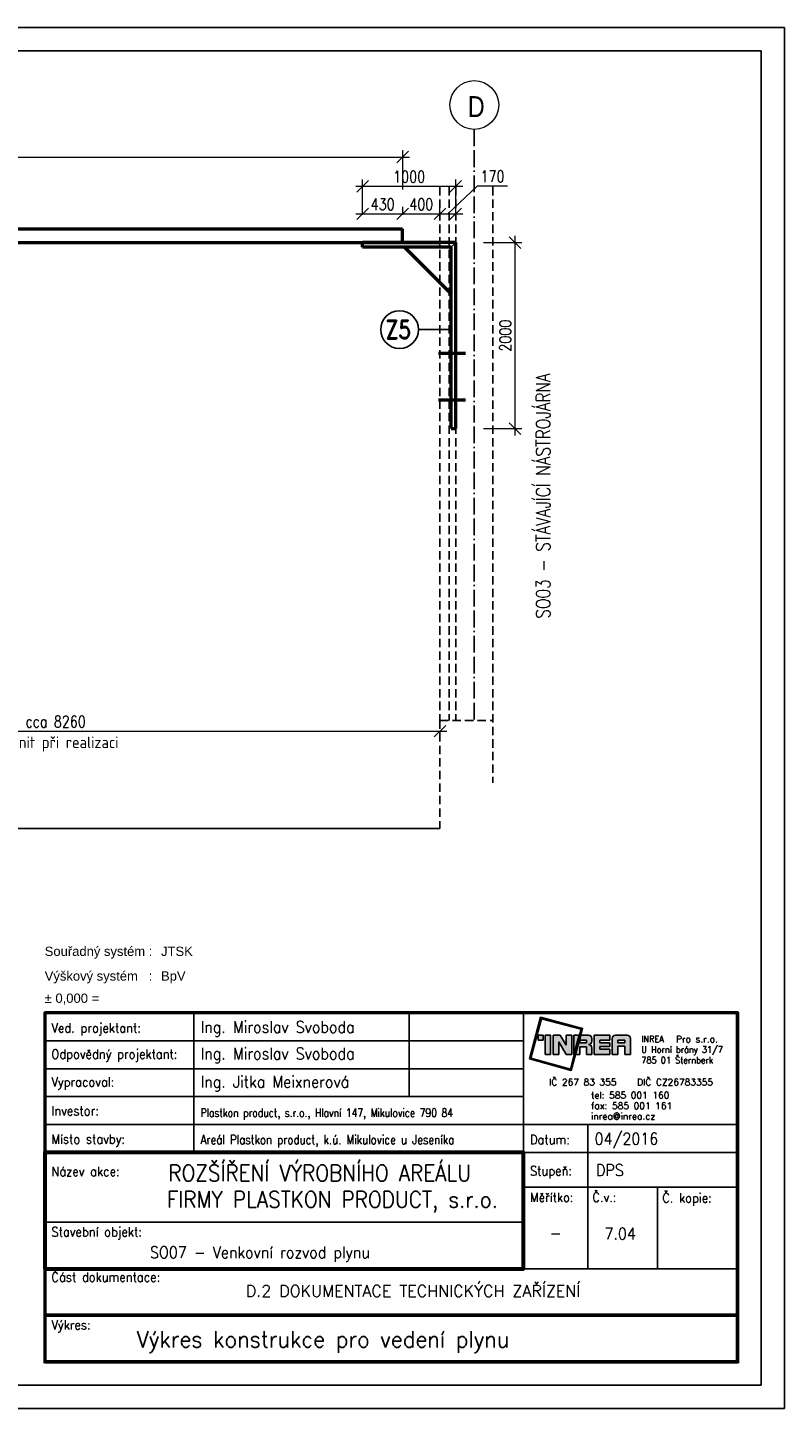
# Model space of a CAD drawing. Header units: millimetres. Extents: x 657207 to 1144608, y -1280639 to -942128.
# Tile 15 of 17: x 1135599 to 1143733, y -1147842 to -1132992. Entities that reach past the tile are written whole.
import ezdxf
from ezdxf.enums import TextEntityAlignment as Align

# ---------------------------------------------------------------- set-up
doc = ezdxf.new("R2010")
doc.units = ezdxf.units.MM
for name, pattern in [('ACAD_ISO11W100', [33, 12, -3, 12, -3, 0, -3]), ('DASHDOT', [0.5, 0.25, -0.125, 0, -0.125]), ('DASHED', [4.5, 3, -1.5])]:
    doc.linetypes.add(name, pattern=pattern)
doc.layers.add('IN_C_OSA', color=6, linetype='DASHDOT', lineweight=18)
doc.layers.add('IN_KOTY', color=4, linetype='Continuous', lineweight=13)
for name, color, linetype in [('IN_MODUL_SYSTEM', 7, 'DASHDOT'), ('IN_RAZITKO', 7, 'Continuous'), ('IN_TEXT', 7, 'Continuous'), ('popisy', 4, 'Continuous')]:
    doc.layers.add(name, color=color, linetype=linetype)
doc.styles.add('ARI-ROM-UNI', font='simplex.shx', dxfattribs={"width": 0.8})
doc.styles.add('ARIAL', font='arial.ttf')
doc.styles.add('ARIEL-CE', font='arial.ttf', dxfattribs={"width": 0.8})
doc.styles.add('iso', font='isocp.shx')
doc.styles.add('Koty', font='romand.shx', dxfattribs={"width": 0.8})
doc.dimstyles.new('IN_50', dxfattribs={"dimtxt": 125, "dimasz": 125, "dimexe": 75, "dimexo": 300, "dimgap": 40, "dimtad": 1, "dimdec": 0, "dimrnd": 5, "dimzin": 9, "dimdsep": 46, "dimtxsty": 'Koty', "dimblk": 'OBLIQUE', "dimcen": 40, "dimdle": 75, "dimclrd": 256, "dimclre": 256, "dimclrt": 256, "dimadec": 0, "dimazin": 0, "dimtfac": 1, "dimtdec": 0, "dimtmove": 1, "dimatfit": 3, "dimldrblk": 'ARCHTICK', "dimfxl": 350, "dimfxlon": 1, "dimtolj": 1, "dimtzin": 0, "dimlwd": -1, "dimlwe": -1, "dimarcsym": 0})

# ---------------------------------------------------------------- blocks, each defined once
blk = doc.blocks.new('INREA RAZÍTKO')
at = {"layer": 'IN_RAZITKO'}
blk.add_hatch(color=256, dxfattribs=at).paths.add_polyline_path([(-3.869, 7.655), (-3.904, 7.527), (-3.878, 7.527), (-3.839, 7.673), (-4.74, 7.912), (-4.978, 7.018), (-4.08, 6.768), (-3.993, 7.115), (-4.019, 7.115), (-4.098, 6.799), (-4.947, 7.035), (-4.722, 7.882)])
h = blk.add_hatch(color=256, dxfattribs=at)
h.paths.add_polyline_path([(-4.687, 7.527), (-4.792, 7.527), (-4.792, 7.423), (-4.687, 7.423)])
h.paths.add_polyline_path([(-4.527, 7.526), (-4.642, 7.526), (-4.642, 7.115), (-4.527, 7.115)])
h.paths.add_polyline_path([(-4.317, 7.527), (-4.468, 7.527), (-4.468, 7.115), (-4.349, 7.115), (-4.349, 7.381), (-4.189, 7.115), (-4.07, 7.115), (-4.07, 7.527), (-4.189, 7.527), (-4.189, 7.315)])
h.paths.add_polyline_path([(-3.913, 7.527), (-4.023, 7.527), (-4.023, 7.115)])
h.paths.add_polyline_path([(-3.708, 7.527), (-3.877, 7.527), (-3.987, 7.115), (-3.894, 7.115), (-3.894, 7.277), (-3.757, 7.277), (-3.757, 7.115), (-3.638, 7.115), (-3.638, 7.257, 0.414214), (-3.708, 7.327, 0.414214), (-3.638, 7.397), (-3.638, 7.457, 0.414214)])
h.paths.add_polyline_path([(-3.757, 7.419), (-3.757, 7.362), (-3.894, 7.362), (-3.894, 7.419)], flags=16)
h.paths.add_polyline_path([(-3.253, 7.527), (-3.588, 7.527), (-3.588, 7.115), (-3.253, 7.115), (-3.253, 7.225), (-3.465, 7.225), (-3.465, 7.287), (-3.253, 7.287), (-3.253, 7.366), (-3.465, 7.366), (-3.465, 7.421), (-3.253, 7.421)])
h.paths.add_polyline_path([(-2.877, 7.527), (-3.131, 7.527, 0.414214), (-3.201, 7.457), (-3.201, 7.115), (-3.081, 7.115), (-3.081, 7.293), (-2.931, 7.293), (-2.931, 7.115), (-2.807, 7.115), (-2.807, 7.457, 0.414214)])
h.paths.add_polyline_path([(-2.931, 7.421), (-2.931, 7.362), (-3.081, 7.362), (-3.081, 7.421)], flags=16)
at = {"layer": 'IN_RAZITKO', "color": 7}
for p, q in [((-12.195, 8.005), (-12.195, 5.005)), ((-7.564, 8.005), (-7.564, 6.205)), ((-5.108, 2.651), (-5.108, 8.005)), ((-15.395, 7.405), (-5.108, 7.405)), ((-15.395, 6.805), (-5.108, 6.805)), ((-15.395, 6.205), (-5.108, 6.205)), ((-15.395, 5.605), (-5.108, 5.605)), ((-5.108, 5.605), (-0.505, 5.605)), ((-3.727, 5.605), (-3.727, 2.505)), ((-5.108, 5.005), (-0.505, 5.005)), ((-5.108, 4.255), (-0.505, 4.255)), ((-2.225, 4.258), (-2.225, 2.505)), ((-15.395, 3.505), (-5.108, 3.505))]:
    blk.add_line(p, q, dxfattribs=at)
at = {"layer": 'IN_RAZITKO'}
for p, q in [((-4.468, 7.527), (-4.317, 7.527)), ((-4.468, 7.527), (-4.468, 7.115)), ((-4.317, 7.527), (-4.189, 7.315)), ((-4.189, 7.315), (-4.189, 7.527)), ((-4.189, 7.527), (-4.07, 7.527)), ((-4.07, 7.115), (-4.07, 7.527)), ((-4.023, 7.115), (-4.023, 7.527)), ((-3.913, 7.527), (-4.023, 7.115)), ((-4.023, 7.527), (-3.913, 7.527)), ((-3.877, 7.527), (-3.987, 7.115)), ((-3.878, 7.527), (-3.904, 7.527)), ((-3.877, 7.527), (-3.708, 7.527)), ((-3.638, 7.397), (-3.638, 7.457)), ((-3.588, 7.527), (-3.588, 7.115)), ((-3.588, 7.527), (-3.253, 7.527)), ((-3.253, 7.527), (-3.253, 7.421)), ((-3.253, 7.421), (-3.253, 7.527)), ((-3.201, 7.115), (-3.201, 7.457)), ((-3.131, 7.527), (-2.877, 7.527)), ((-2.807, 7.115), (-2.807, 7.457)), ((-4.349, 7.115), (-4.349, 7.381)), ((-4.349, 7.381), (-4.189, 7.115)), ((-3.894, 7.362), (-3.894, 7.419)), ((-3.757, 7.419), (-3.894, 7.419)), ((-3.757, 7.362), (-3.894, 7.362)), ((-3.894, 7.115), (-3.894, 7.277)), ((-3.894, 7.277), (-3.757, 7.277)), ((-3.757, 7.362), (-3.757, 7.419)), ((-3.757, 7.277), (-3.757, 7.115)), ((-3.638, 7.257), (-3.638, 7.115)), ((-3.253, 7.421), (-3.465, 7.421)), ((-3.465, 7.421), (-3.465, 7.366)), ((-3.253, 7.366), (-3.465, 7.366)), ((-3.253, 7.287), (-3.465, 7.287)), ((-3.465, 7.287), (-3.465, 7.225)), ((-3.465, 7.225), (-3.253, 7.225)), ((-3.253, 7.366), (-3.253, 7.287)), ((-3.253, 7.225), (-3.253, 7.115)), ((-2.931, 7.421), (-3.081, 7.421)), ((-3.081, 7.421), (-3.081, 7.362)), ((-3.081, 7.362), (-2.931, 7.362)), ((-2.931, 7.293), (-3.081, 7.293)), ((-3.081, 7.293), (-3.081, 7.115)), ((-2.931, 7.362), (-2.931, 7.421)), ((-2.931, 7.115), (-2.931, 7.293)), ((-4.468, 7.115), (-4.349, 7.115)), ((-4.189, 7.115), (-4.07, 7.115)), ((-3.993, 7.115), (-4.019, 7.115)), ((-3.987, 7.115), (-3.894, 7.115)), ((-3.757, 7.115), (-3.638, 7.115)), ((-3.588, 7.115), (-3.253, 7.115)), ((-3.201, 7.115), (-3.081, 7.115)), ((-2.931, 7.115), (-2.807, 7.115)), ((-5.108, 2.505), (-0.505, 2.505))]:
    blk.add_line(p, q, dxfattribs=at)
at = {"layer": 'IN_RAZITKO', "lineweight": 50}
for points in [[(-15.4, 0.5), (-0.5, 0.5), (-0.5, 8.01), (-15.4, 8.01)], [(-15.395, 0.505), (-0.505, 0.505), (-0.505, 8.005), (-15.395, 8.005)]]:
    blk.add_lwpolyline(points, close=True, dxfattribs=at)
at = {"layer": 'IN_RAZITKO'}
for points in [[(-3.878, 7.527), (-3.839, 7.673), (-4.74, 7.912), (-4.978, 7.018), (-4.08, 6.768), (-3.993, 7.115)], [(-3.904, 7.527), (-3.869, 7.655), (-4.722, 7.882), (-4.947, 7.035), (-4.098, 6.799), (-4.019, 7.115)]]:
    blk.add_lwpolyline(points, dxfattribs=at)
for points in [[(-4.792, 7.423), (-4.687, 7.423), (-4.687, 7.527), (-4.792, 7.527)], [(-4.642, 7.115), (-4.527, 7.115), (-4.527, 7.526), (-4.642, 7.526)]]:
    blk.add_lwpolyline(points, close=True, dxfattribs=at)
at = {"layer": 'IN_RAZITKO', "lineweight": 60}
blk.add_lwpolyline([(-15.395, 2.505), (-5.108, 2.505), (-5.108, 5.005), (-15.395, 5.005)], close=True, dxfattribs=at)
at = {"layer": 'IN_RAZITKO', "const_width": 0.075}
blk.add_lwpolyline([(-15.395, 0.505), (-0.505, 0.505), (-0.505, 1.505), (-15.395, 1.505)], close=True, dxfattribs=at)
at = {"layer": 'IN_RAZITKO'}
for centre, start, end in [((-3.708, 7.457), 0, 90), ((-3.131, 7.457), 90, 180), ((-2.877, 7.457), 0, 90), ((-3.708, 7.397), 270, 360), ((-3.708, 7.257), 360, 90)]:
    blk.add_arc(centre, 0.07, start, end, dxfattribs=at)
at = {"layer": 'IN_RAZITKO', "style": 'ARIAL'}
for s, p in [('Souřadný systém :', (-15.4, 9.432)), ('Výškový systém   :', (-15.4, 8.901)), ('± 0,000 =', (-15.4, 8.423))]:
    blk.add_text(s, height=0.2, dxfattribs=at).set_placement(p, align=Align.TOP_LEFT)
at = {"layer": 'IN_RAZITKO', "color": 3, "style": 'ARIAL'}
for s, p in [('JTSK', (-12.9, 9.432)), ('BpV', (-12.9, 8.901))]:
    blk.add_text(s, height=0.2, dxfattribs=at).set_placement(p, align=Align.TOP_LEFT)
at = {"layer": 'IN_RAZITKO', "color": 7, "style": 'ARI-ROM-UNI', "width": 0.9}
for s, p in [('Ved. projektant:', (-15.255, 7.584)), ('Odpovědný projektant:', (-15.255, 7.022)), ('Vypracoval:', (-15.255, 6.422)), ('Investor:', (-15.255, 5.801)), ('Místo stavby:', (-15.255, 5.193)), ('Datum:', (-4.968, 5.182)), ('Název akce:', (-15.255, 4.497)), ('Stupeň:', (-4.968, 4.509)), ('Měřítko:', (-4.968, 3.94)), ('Č.v.:', (-3.627, 3.94)), ('Č. kopie:', (-2.125, 3.927)), ('Stavební objekt:', (-15.255, 3.197)), ('Část dokumentace:', (-15.255, 2.225)), ('Výkres:', (-15.255, 1.196))]:
    blk.add_text(s, height=0.2, dxfattribs=at).set_placement(p)
at = {"layer": 'IN_RAZITKO', "style": 'ARI-ROM-UNI', "width": 0.9}
for s, p in [('INREA', (-2.575, 7.331)), ('U Horní brány 31/7', (-2.575, 7.103)), ('785 01 Šternberk', (-2.575, 6.877))]:
    blk.add_text(s, height=0.1425, dxfattribs=at).set_placement(p, align=Align.BOTTOM_LEFT)
at = {"layer": 'IN_RAZITKO', "style": 'ARI-ROM-UNI'}
for s, p in [('       Pro s.r.o.', (-2.575, 7.329)), ('IČ 267 83 355   DIČ CZ26783355', (-4.556, 6.404)), ('tel: 585 001 160', (-3.657, 6.122)), ('fax: 585 001 161', (-3.657, 5.896)), ('inrea@inrea.cz', (-3.657, 5.67))]:
    blk.add_text(s, height=0.1425, dxfattribs=at).set_placement(p, align=Align.BOTTOM_LEFT)
at = {"layer": 'IN_RAZITKO', "color": 3, "style": 'ARIAL'}
blk.add_attdef('NULA', (-14.012, 8.227), '', height=0.2, dxfattribs=at)
at = {"layer": 'IN_RAZITKO', "style": 'ARI-ROM-UNI', "width": 0.9, "flags": 12}
for tag, p, height in [('VEDOUCÍ-PROJEKTANT', (-12.053, 7.553), 0.25), ('ODPOVĚDNÝ-PROJEKTANT', (-12.053, 6.964), 0.25), ('VYPRACOVAL', (-12.053, 6.363), 0.25), ('INVESTOR', (-12.053, 5.774), 0.2), ('MÍSTO', (-12.053, 5.149), 0.25), ('DATUM', (-3.585, 5.185), 0.25), ('STUPEŇ', (-3.556, 4.468), 0.25)]:
    blk.add_attdef(tag, p, '', height=height, dxfattribs=at)
at = {"layer": 'IN_RAZITKO', "style": 'ARI-ROM-UNI', "flags": 12}
for tag, height, width, p in [('NÁZEV-1', 0.35, 0.95, (-10.252, 4.438)), ('NÁZEV-2', 0.35, 0.95, (-10.252, 3.876)), ('MĚŘ', 0.25, 0.9, (-4.422, 3.031)), ('ČV', 0.25, 0.9, (-3.034, 3.031)), ('VÝKRES', 0.35, 0.95, (-10.299, 0.801))]:
    blk.add_attdef(tag, text='', height=height, dxfattribs=dict(at, width=width)).set_placement(p, align=Align.CENTER)
at = {"layer": 'IN_RAZITKO', "style": 'ARI-ROM-UNI'}
for tag, p in [('OBJEKT', (-11.248, 2.85)), ('DOKUMENTACE', (-11.26, 1.842))]:
    blk.add_attdef(tag, p, '', height=0.25, dxfattribs=at)
blk = doc.blocks.new('_Oblique')
at = {"layer": 'popisy', "color": 0, "lineweight": -2}
blk.add_line((-0.5, -0.5), (0.5, 0.5), dxfattribs=at)
blk = doc.blocks.new('*D178')
at = {"layer": 'DEFPOINTS', "color": 0, "transparency": 16777216}
for p in [(1139630, -1134384), (1124038, -1135155), (1139630, -1135155)]:
    blk.add_point(p, dxfattribs=at)
at = {"layer": 'IN_KOTY', "transparency": 16777216}
for p, q in [((1123963, -1134384), (1139705, -1134384)), ((1124038, -1134734), (1124038, -1134309)), ((1139630, -1134734), (1139630, -1134309))]:
    blk.add_line(p, q, dxfattribs=at)
at = {"layer": 'IN_KOTY', "transparency": 16777216, "xscale": 125, "yscale": 125, "zscale": 125, "rotation": 180}
blk.add_blockref('_Oblique', (1124038, -1134384), dxfattribs=at)
at = {"layer": 'IN_KOTY', "transparency": 16777216, "xscale": 125, "yscale": 125, "zscale": 125}
blk.add_blockref('_Oblique', (1139630, -1134384), dxfattribs=at)
at = {"layer": 'IN_KOTY', "transparency": 16777216, "insert": (1131834, -1134282), "char_height": 125, "attachment_point": 5, "style": 'Koty'}
blk.add_mtext('\\A1;19960', dxfattribs=at)
blk = doc.blocks.new('_ArchTick')
at = {"color": 0, "linetype": 'ByBlock', "lineweight": 13, "const_width": 0.15}
blk.add_lwpolyline([(-0.5, -0.5), (0.5, 0.5)], dxfattribs=at)
blk = doc.blocks.new('*D181')
at = {"layer": 'DEFPOINTS', "color": 0, "transparency": 16777216}
for p in [(1140030, -1140445), (1140030, -1140559), (1131770, -1142511)]:
    blk.add_point(p, dxfattribs=at)
at = {"layer": 'IN_KOTY', "transparency": 16777216}
for p, q in [((1131695, -1140559), (1140105, -1140559)), ((1131770, -1140909), (1131770, -1140484)), ((1140030, -1140559), (1140030, -1140634))]:
    blk.add_line(p, q, dxfattribs=at)
at = {"layer": 'IN_KOTY', "transparency": 16777216, "xscale": 125, "yscale": 125, "zscale": 125, "rotation": 180}
blk.add_blockref('_Oblique', (1131770, -1140559), dxfattribs=at)
at = {"layer": 'IN_KOTY', "transparency": 16777216, "xscale": 125, "yscale": 125, "zscale": 125}
blk.add_blockref('_Oblique', (1140030, -1140559), dxfattribs=at)
at = {"layer": 'IN_KOTY', "transparency": 16777216, "insert": (1135900, -1140456), "char_height": 125, "attachment_point": 5, "style": 'Koty'}
blk.add_mtext('\\A1;cca 8260', dxfattribs=at)
blk = doc.blocks.new('*D187')
at = {"layer": 'DEFPOINTS', "color": 0, "transparency": 16777216}
for p in [(1140200, -1134699), (1139200, -1135305), (1140200, -1135305)]:
    blk.add_point(p, dxfattribs=at)
at = {"layer": 'IN_KOTY', "transparency": 16777216}
for p, q in [((1139200, -1135005), (1139200, -1134624)), ((1140200, -1135005), (1140200, -1134624)), ((1139125, -1134699), (1140275, -1134699))]:
    blk.add_line(p, q, dxfattribs=at)
at = {"layer": 'IN_KOTY', "transparency": 16777216, "xscale": 125, "yscale": 125, "zscale": 125, "rotation": 180}
blk.add_blockref('_Oblique', (1139200, -1134699), dxfattribs=at)
at = {"layer": 'IN_KOTY', "transparency": 16777216, "xscale": 125, "yscale": 125, "zscale": 125}
blk.add_blockref('_Oblique', (1140200, -1134699), dxfattribs=at)
at = {"layer": 'IN_KOTY', "transparency": 16777216, "insert": (1139700, -1134596), "char_height": 125, "attachment_point": 5, "style": 'Koty'}
blk.add_mtext('\\A1;1000', dxfattribs=at)
blk = doc.blocks.new('*D188')
at = {"layer": 'DEFPOINTS', "color": 0, "transparency": 16777216}
for p in [(1139630, -1134995), (1139200, -1135305), (1139630, -1135305)]:
    blk.add_point(p, dxfattribs=at)
at = {"layer": 'IN_KOTY', "transparency": 16777216}
for p, q in [((1139200, -1135005), (1139200, -1134920)), ((1139630, -1135005), (1139630, -1134920)), ((1139125, -1134995), (1139705, -1134995))]:
    blk.add_line(p, q, dxfattribs=at)
at = {"layer": 'IN_KOTY', "transparency": 16777216, "xscale": 125, "yscale": 125, "zscale": 125, "rotation": 180}
blk.add_blockref('_Oblique', (1139200, -1134995), dxfattribs=at)
at = {"layer": 'IN_KOTY', "transparency": 16777216, "xscale": 125, "yscale": 125, "zscale": 125}
blk.add_blockref('_Oblique', (1139630, -1134995), dxfattribs=at)
at = {"layer": 'IN_KOTY', "transparency": 16777216, "insert": (1139415, -1134892), "char_height": 125, "attachment_point": 5, "style": 'Koty'}
blk.add_mtext('\\A1;430', dxfattribs=at)
blk = doc.blocks.new('*D189')
at = {"layer": 'DEFPOINTS', "color": 0, "transparency": 16777216}
for p in [(1140030, -1134995), (1139630, -1135305), (1140030, -1135305)]:
    blk.add_point(p, dxfattribs=at)
at = {"layer": 'IN_KOTY', "transparency": 16777216}
for p, q in [((1139630, -1135005), (1139630, -1134920)), ((1140030, -1135005), (1140030, -1134920)), ((1139555, -1134995), (1140105, -1134995))]:
    blk.add_line(p, q, dxfattribs=at)
at = {"layer": 'IN_KOTY', "transparency": 16777216, "xscale": 125, "yscale": 125, "zscale": 125, "rotation": 180}
blk.add_blockref('_Oblique', (1139630, -1134995), dxfattribs=at)
at = {"layer": 'IN_KOTY', "transparency": 16777216, "xscale": 125, "yscale": 125, "zscale": 125}
blk.add_blockref('_Oblique', (1140030, -1134995), dxfattribs=at)
at = {"layer": 'IN_KOTY', "transparency": 16777216, "insert": (1139830, -1134892), "char_height": 125, "attachment_point": 5, "style": 'Koty'}
blk.add_mtext('\\A1;400', dxfattribs=at)
blk = doc.blocks.new('*D190')
at = {"layer": 'DEFPOINTS', "color": 0, "transparency": 16777216}
for p in [(1140200, -1134995), (1140030, -1135305), (1140200, -1135305)]:
    blk.add_point(p, dxfattribs=at)
at = {"layer": 'IN_KOTY', "transparency": 16777216}
for p, q in [((1140115, -1134995), (1140435, -1134695)), ((1140435, -1134695), (1140758, -1134695)), ((1140030, -1135005), (1140030, -1134920)), ((1140200, -1135005), (1140200, -1134920)), ((1139955, -1134995), (1140275, -1134995))]:
    blk.add_line(p, q, dxfattribs=at)
at = {"layer": 'IN_KOTY', "transparency": 16777216, "xscale": 125, "yscale": 125, "zscale": 125, "rotation": 180}
blk.add_blockref('_Oblique', (1140030, -1134995), dxfattribs=at)
at = {"layer": 'IN_KOTY', "transparency": 16777216, "xscale": 125, "yscale": 125, "zscale": 125}
blk.add_blockref('_Oblique', (1140200, -1134995), dxfattribs=at)
at = {"layer": 'IN_KOTY', "transparency": 16777216, "insert": (1140596, -1134592), "char_height": 125, "attachment_point": 5, "style": 'Koty'}
blk.add_mtext('\\A1;170', dxfattribs=at)
blk = doc.blocks.new('*D191')
at = {"layer": 'DEFPOINTS', "color": 0, "transparency": 16777216}
for p in [(1140200, -1135305), (1140200, -1137305), (1140837, -1137305)]:
    blk.add_point(p, dxfattribs=at)
at = {"layer": 'IN_KOTY', "transparency": 16777216}
for p, q in [((1140837, -1135230), (1140837, -1137380)), ((1140500, -1135305), (1140912, -1135305)), ((1140500, -1137305), (1140912, -1137305))]:
    blk.add_line(p, q, dxfattribs=at)
at = {"layer": 'IN_KOTY', "transparency": 16777216, "xscale": 125, "yscale": 125, "zscale": 125}
for p, rotation in [((1140837, -1135305), 90), ((1140837, -1137305), 270)]:
    blk.add_blockref('_Oblique', p, dxfattribs=dict(at, rotation=rotation))
at = {"layer": 'IN_KOTY', "transparency": 16777216, "insert": (1140734, -1136305), "char_height": 125, "attachment_point": 5, "rotation": 90, "style": 'Koty'}
blk.add_mtext('\\A1;2000', dxfattribs=at)

msp = doc.modelspace()

# ---------------------------------------------------------------- linework, layer by layer
at = {"layer": 'IN_C_OSA', "color": 4, "linetype": 'Continuous'}
msp.add_circle((1140399.7, -1133824.3), 262.5, dxfattribs=at)
at = {"layer": 'IN_MODUL_SYSTEM', "linetype": 'ACAD_ISO11W100', "ltscale": 15}
msp.add_line((1140399.7, -1134086.8), (1140399.7, -1140445), dxfattribs=at)
at = {"layer": 'IN_TEXT', "linetype": 'DASHED', "ltscale": 30}
for p, q in [((1140029.7, -1134706.3), (1140029.7, -1140445)), ((1140129.7, -1134706.3), (1140129.7, -1140445)), ((1140199.7, -1134706.3), (1140199.7, -1140445)), ((1140599.7, -1134706.3), (1140599.7, -1141115.8)), ((1140029.7, -1140445), (1140599.7, -1140445)), ((1140029.7, -1140445), (1140029.7, -1141605))]:
    msp.add_line(p, q, dxfattribs=at)
at = {"layer": 'IN_TEXT', "lineweight": 50}
for p, q in [((1127304, -1135155), (1139629.7, -1135155)), ((1139629.7, -1135305), (1139629.7, -1135155)), ((1127202.3, -1135305), (1140029.7, -1135305)), ((1140199.7, -1135305), (1139199.7, -1135305)), ((1139199.7, -1135355), (1139199.7, -1135305)), ((1140149.7, -1135355), (1139199.7, -1135355)), ((1139649.7, -1135355), (1140149.7, -1135855)), ((1140149.7, -1137305), (1140149.7, -1135355)), ((1140199.7, -1137305), (1140199.7, -1135305)), ((1140304.7, -1136497.7), (1140014.7, -1136497.7)), ((1140304.7, -1136997.7), (1140014.7, -1136997.7)), ((1140149.7, -1137305), (1140199.7, -1137305))]:
    msp.add_line(p, q, dxfattribs=at)
at = {"layer": 'IN_TEXT'}
for p, q in [((1140149.7, -1135355), (1140199.7, -1135305)), ((1139800.3, -1136240.3), (1140149.7, -1136240.3)), ((1123638.4, -1141605), (1140029.7, -1141605))]:
    msp.add_line(p, q, dxfattribs=at)
for points in [[(1122732.6, -1132992.2), (1143732.6, -1132992.2), (1143732.6, -1147842.2), (1122732.6, -1147842.2)], [(1122982.6, -1133242.2), (1143482.6, -1133242.2), (1143482.6, -1147592.2), (1122982.6, -1147592.2)]]:
    msp.add_lwpolyline(points, close=True, dxfattribs=at)
msp.add_circle((1139597.2, -1136240.3), 203.2, dxfattribs=at)

# ---------------------------------------------------------------- block references
ref = msp.add_blockref('INREA RAZÍTKO', (1143482.6, -1147592.2), dxfattribs=dict(xscale=500.0000000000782, yscale=500.0000000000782, zscale=500.0000000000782))
ref.add_attrib('VEDOUCÍ-PROJEKTANT', 'Ing. Miroslav Svoboda', (1137458.7, -1143802.9), dxfattribs={"layer": 'IN_RAZITKO', "height": 125, "style": 'ARI-ROM-UNI', "width": 0.9})
ref.add_attrib('ODPOVĚDNÝ-PROJEKTANT', 'Ing. Miroslav Svoboda', (1137458.7, -1144088.8), dxfattribs={"layer": 'IN_RAZITKO', "height": 125, "style": 'ARI-ROM-UNI', "width": 0.9})
ref.add_attrib('VYPRACOVAL', 'Ing. Jitka Meixnerová', (1137458.7, -1144392.3), dxfattribs={"layer": 'IN_RAZITKO', "height": 125, "style": 'ARI-ROM-UNI', "width": 0.9})
ref.add_attrib('INVESTOR', 'Plastkon product, s.r.o., Hlavní 147, Mikulovice 790 84', (1137458.7, -1144708), dxfattribs={"layer": 'IN_RAZITKO', "height": 90, "style": 'ARI-ROM-UNI', "width": 0.8})
ref.add_attrib('MÍSTO', 'Areál Plastkon product, k.ú. Mikulovice u Jeseníka', (1137458.7, -1145001.4), dxfattribs={"layer": 'IN_RAZITKO', "height": 100, "style": 'ARI-ROM-UNI', "width": 0.8})
ref.add_attrib('NÁZEV-1', 'ROZŠÍŘENÍ VÝROBNÍHO AREÁLU ', dxfattribs={"layer": 'IN_RAZITKO', "height": 175, "style": 'ARI-ROM-UNI', "width": 0.9}).set_placement((1138792.6, -1145398.5), align=Align.CENTER)
ref.add_attrib('NÁZEV-2', 'FIRMY PLASTKON PRODUCT, s.r.o.', dxfattribs={"layer": 'IN_RAZITKO', "height": 175, "style": 'ARI-ROM-UNI', "width": 0.9}).set_placement((1138876, -1145682.8), align=Align.CENTER)
ref.add_attrib('VÝKRES', 'Výkres konstrukce pro vedení plynu', dxfattribs={"layer": 'IN_RAZITKO', "height": 175, "style": 'ARI-ROM-UNI', "width": 0.95}).set_placement((1138776.4, -1147186.5), align=Align.CENTER)
ref.add_attrib('DATUM', '04/2016', (1141692.7, -1145004.9), dxfattribs={"layer": 'IN_RAZITKO', "height": 125, "style": 'ARI-ROM-UNI', "width": 0.9})
ref.add_attrib('DOKUMENTACE', '      D.2 DOKUMENTACE TECHNICKÝCH ZAŘÍZENÍ', (1137385.3, -1146641.8), dxfattribs={"layer": 'IN_RAZITKO', "height": 125, "style": 'ARI-ROM-UNI'})
ref.add_attrib('MĚŘ', '-', dxfattribs={"layer": 'IN_RAZITKO', "height": 125, "style": 'ARI-ROM-UNI', "width": 0.9}).set_placement((1141274.2, -1146019.2), align=Align.CENTER)
ref.add_attrib('ČV', '7.04', dxfattribs={"layer": 'IN_RAZITKO', "height": 125, "style": 'ARI-ROM-UNI', "width": 0.9}).set_placement((1141968.2, -1146025.1), align=Align.CENTER)
ref.add_attrib('STUPEŇ', 'DPS', (1141707.3, -1145342.1), dxfattribs={"layer": 'IN_RAZITKO', "height": 125, "style": 'ARI-ROM-UNI', "width": 0.9})
ref.add_attrib('OBJEKT', 'SO07 - Venkovní rozvod plynu', (1136914.2, -1146226.1), dxfattribs={"layer": 'IN_RAZITKO', "height": 125, "style": 'ARI-ROM-UNI', "width": 0.9})

# ---------------------------------------------------------------- texts
at = {"layer": 'IN_C_OSA', "color": 7, "linetype": 'Continuous', "style": 'ARIEL-CE', "width": 0.8}
msp.add_text('D', height=225, dxfattribs=at).set_placement((1140329.7, -1133954.3))
at = {"layer": 'IN_TEXT', "style": 'iso'}
msp.add_text('upřesnit při realizaci', height=125, dxfattribs=at).set_placement((1135116, -1140778.5), align=Align.BOTTOM_LEFT)
at = {"layer": 'IN_TEXT', "insert": (1139584.1, -1136139.5), "char_height": 200, "width": 407.753, "attachment_point": 2, "style": 'Koty'}
msp.add_mtext('Z5', dxfattribs=at)
at = {"layer": 'IN_TEXT', "insert": (1141064.9, -1139347.8), "char_height": 150, "width": 3153.135, "attachment_point": 1, "rotation": 90, "style": 'Koty'}
msp.add_mtext('SO03 - STÁVAJÍCÍ NÁSTROJÁRNA', dxfattribs=at)

# ---------------------------------------------------------------- dimensions: what is measured, and where the dimension line sits
at = {"layer": 'IN_KOTY'}
for base, p1, p2, text, picture, middle in [((1139629.7, -1134384.3), (1124038.4, -1135155), (1139629.7, -1135155), '19960', '*D178', (1131834.1, -1134281.8)), ((1140029.7, -1140558.6), (1131769.7, -1142511), (1140029.7, -1140445), 'cca 8260', '*D181', (1135899.7, -1140456.1))]:
    dim = msp.add_linear_dim(base=base, p1=p1, p2=p2, text=text, dimstyle='IN_50', dxfattribs=at)
    dim.commit()
    dim.dimension.update_dxf_attribs({"geometry": picture, "text_midpoint": middle})
for base, p1, p2, picture, middle in [((1140199.7, -1134698.9), (1139199.7, -1135305), (1140199.7, -1135305), '*D187', (1139699.7, -1134596.4)), ((1139629.7, -1134994.7), (1139199.7, -1135305), (1139629.7, -1135305), '*D188', (1139414.7, -1134892.2)), ((1140029.7, -1134994.7), (1139629.7, -1135305), (1140029.7, -1135305), '*D189', (1139829.7, -1134892.2))]:
    dim = msp.add_linear_dim(base=base, p1=p1, p2=p2, dimstyle='IN_50', dxfattribs=at)
    dim.commit()
    dim.dimension.update_dxf_attribs({"geometry": picture, "text_midpoint": middle})
dim = msp.add_linear_dim(base=(1140199.7, -1134994.7), p1=(1140029.7, -1135305), p2=(1140199.7, -1135305), dimstyle='IN_50', dxfattribs=at)
dim.commit()
dim.dimension.update_dxf_attribs({"geometry": '*D190', "text_midpoint": (1140474.7, -1134694.7), "dimtype": 160})
dim = msp.add_linear_dim(base=(1140836.8, -1137305), p1=(1140199.7, -1135305), p2=(1140199.7, -1137305), angle=90, dimstyle='IN_50', dxfattribs=at)
dim.commit()
dim.dimension.update_dxf_attribs({"geometry": '*D191', "text_midpoint": (1140734.3, -1136305)})

doc.saveas('drawing.dxf')
